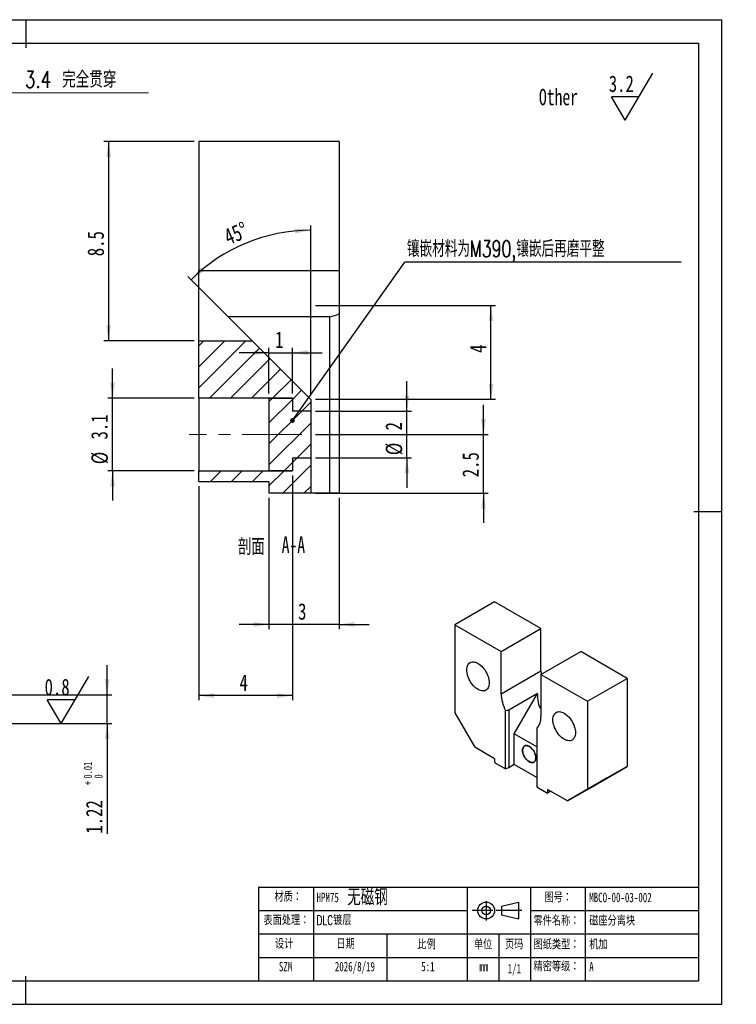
# Model space of a CAD drawing. Header units: millimetres. Extents: x -8 to 300, y 0 to 210.
# Tile 2 of 2: x 147 to 300, y 0 to 210. Entities that reach past the tile are written whole.
import ezdxf

# ---------------------------------------------------------------- set-up
doc = ezdxf.new("R2010")
doc.units = ezdxf.units.MM
doc.linetypes.add('CENTERX2', pattern=[20.32, 12.7, -2.54, 2.54, -2.54])
doc.layers.add('中心线层', color=7, linetype='CENTERX2')
doc.layers.add('图框', color=7, linetype='Continuous')
for name, color, linetype, lineweight in [('文字层', 7, 'Continuous', 25), ('标注层', 7, 'Continuous', 25), ('符号标注层', 7, 'Continuous', 25)]:
    doc.layers.add(name, color=color, linetype=linetype, lineweight=lineweight)
doc.styles.add('SLDTEXTSTYLE0', font='TXT', dxfattribs={"width": 0.7, "bigfont": 'bigfont'})
doc.styles.add('SLDTEXTSTYLE1', font='TXT', dxfattribs={"width": 0.7})
doc.styles.add('SLDTEXTSTYLE2', font='TXT', dxfattribs={"width": 0.75, "bigfont": 'bigfont'})
doc.styles.add('SLDTEXTSTYLE3', font='TXT', dxfattribs={"width": 0.75})
doc.styles.add('SLDTEXTSTYLE4', font='TXT', dxfattribs={"width": 0.666667})
doc.dimstyles.new('SLDDIMSTYLE0', dxfattribs={"dimtxt": 3.5, "dimasz": 3.302, "dimexe": 0, "dimexo": 0.0625, "dimgap": 0.875, "dimtad": 1, "dimdec": 3, "dimlfac": 0.2, "dimrnd": 1e-09, "dimzin": 12, "dimdsep": 46, "dimtxsty": 'SLDTEXTSTYLE3', "dimsah": 1, "dimcen": 0.09, "dimadec": 0, "dimazin": 3, "dimtfac": 1, "dimtdec": 3, "dimtofl": 0, "dimtmove": 0, "dimatfit": 3, "dimfxl": 0, "dimfrac": 2, "dimtolj": 1, "dimtzin": 12, "dimarcsym": 0})
doc.dimstyles.new('SLDDIMSTYLE10', dxfattribs={"dimtxt": 0.18, "dimasz": 1.016, "dimexe": 0, "dimexo": 0.0625, "dimgap": 0, "dimtad": 0, "dimtih": 1, "dimtoh": 1, "dimdec": 0, "dimrnd": 1e-09, "dimzin": 0, "dimdsep": 46, "dimtxsty": 'Standard', "dimblk1": 'DOT', "dimblk2": 'DOT', "dimsah": 1, "dimcen": 0.09, "dimadec": 0, "dimazin": 0, "dimtfac": 1.016, "dimtdec": 0, "dimtofl": 0, "dimtmove": 0, "dimatfit": 3, "dimldrblk": 'DOT', "dimfxl": 0, "dimfrac": 2, "dimtolj": 1, "dimtzin": 0, "dimarcsym": 0})
doc.dimstyles.new('SLDDIMSTYLE2', dxfattribs={"dimtxt": 3.5, "dimasz": 3.302, "dimexe": 0, "dimexo": 0.0625, "dimgap": 0.875, "dimtad": 0, "dimtih": 1, "dimtoh": 1, "dimdec": 1, "dimlfac": 0.2, "dimrnd": 1e-09, "dimzin": 12, "dimdsep": 46, "dimtxsty": 'SLDTEXTSTYLE3', "dimsah": 1, "dimcen": 0, "dimadec": 0, "dimazin": 3, "dimtfac": 1, "dimtdec": 3, "dimtofl": 0, "dimtmove": 0, "dimatfit": 3, "dimfxl": 0, "dimfrac": 2, "dimtolj": 1, "dimtzin": 12, "dimarcsym": 0})
doc.dimstyles.new('SLDDIMSTYLE3', dxfattribs={"dimtxt": 3.5, "dimasz": 3.302, "dimexe": 0, "dimexo": 0.0625, "dimgap": 0.875, "dimtad": 1, "dimdec": 4, "dimlfac": 0.2, "dimzin": 12, "dimdsep": 46, "dimtxsty": 'SLDTEXTSTYLE3', "dimsah": 1, "dimcen": 0.09, "dimadec": 3, "dimazin": 3, "dimtfac": 1, "dimtdec": 3, "dimtofl": 0, "dimtmove": 0, "dimatfit": 3, "dimfxl": 0, "dimfrac": 2, "dimtolj": 1, "dimtzin": 12, "dimarcsym": 0})
doc.dimstyles.new('SLDDIMSTYLE5', dxfattribs={"dimtxt": 3.5, "dimasz": 3.302, "dimexe": 0, "dimexo": 0.0625, "dimgap": 0.875, "dimtad": 1, "dimdec": 3, "dimlfac": 0.2, "dimrnd": 1e-09, "dimzin": 12, "dimdsep": 46, "dimtxsty": 'SLDTEXTSTYLE3', "dimsah": 1, "dimcen": 0.09, "dimadec": 0, "dimazin": 3, "dimtfac": 1, "dimtdec": 3, "dimtmove": 0, "dimatfit": 0, "dimfxl": 0, "dimfrac": 2, "dimtolj": 1, "dimtzin": 12, "dimarcsym": 0})
doc.dimstyles.new('SLDDIMSTYLE7', dxfattribs={"dimtxt": 3.5, "dimasz": 3.302, "dimexe": 0, "dimexo": 0.0625, "dimgap": 0.875, "dimtad": 1, "dimlfac": 0.2, "dimrnd": 1e-09, "dimzin": 12, "dimdsep": 46, "dimtxsty": 'SLDTEXTSTYLE3', "dimsah": 1, "dimcen": 0.09, "dimadec": 0, "dimazin": 3, "dimtol": 1, "dimtp": 0.01, "dimtfac": 1, "dimtmove": 0, "dimatfit": 0, "dimfxl": 0, "dimfrac": 2, "dimtolj": 1, "dimarcsym": 0})

# ---------------------------------------------------------------- blocks, each defined once
blk = doc.blocks.new('块1')
at = {"layer": '图框'}
for p, q in [((234.58, 92.12), (234.58, 85.23)), ((240.05, 90.27), (246.05, 91.77)), ((246.05, 91.77), (246.05, 85.77)), ((229.6, 88.84), (236.93, 88.84)), ((238.14, 88.84), (247.34, 88.84)), ((240.05, 90.27), (240.05, 87.27)), ((240.05, 87.27), (246.05, 85.77))]:
    blk.add_line(p, q, dxfattribs=at)
for radius in [3, 1.5]:
    blk.add_circle((234.58, 88.77), radius, dxfattribs=at)
blk = doc.blocks.new('SW_SFSYMBOL_0')
at = {"layer": '符号标注层', "color": 0}
for p, q in [((3.51, -5), (9.41, 5)), ((3.51, -5), (0.57, 0)), ((6.46, 0), (0.57, 0))]:
    blk.add_line(p, q, dxfattribs=at)
at = {"layer": '符号标注层', "color": 0, "insert": (0, 4.51), "char_height": 3.5, "attachment_point": 1, "style": 'SLDTEXTSTYLE3'}
blk.add_mtext('3.2', dxfattribs=at)
blk = doc.blocks.new('_D_2')
at = {"color": 7, "linetype": 'Continuous', "lineweight": 0}
for p, q in [((117.88, 171.62), (132.66, 194.43)), ((132.66, 194.43), (174.66, 194.43))]:
    blk.add_line(p, q, dxfattribs=at)
at = {"color": 7, "linetype": 'Continuous', "lineweight": 18}
blk.add_solid([(117.88, 171.62), (120.1, 174.11), (119.25, 174.66)], dxfattribs=at)
at = {"color": 7, "linetype": 'Continuous', "lineweight": 18, "char_height": 3.5, "attachment_point": 1}
for s, insert, style in [('3.4 完全贯穿', (148.26, 198.99), 'SLDTEXTSTYLE2'), ('2 x', (134.25, 198.99), 'SLDTEXTSTYLE4'), ('%%c', (141.66, 198.94), 'SLDTEXTSTYLE3')]:
    blk.add_mtext(s, dxfattribs=dict(at, insert=insert, style=style))
blk = doc.blocks.new('_D_17')
at = {"layer": '标注层'}
for p, q in [((165.81, 66.01), (165.81, 72.36)), ((128.22, 66.01), (166.81, 66.01)), ((165.81, 59.91), (165.81, 66.01)), ((89.47, 59.91), (166.81, 59.91)), ((165.81, 59.91), (165.81, 36.39))]:
    blk.add_line(p, q, dxfattribs=at)
for points in [[(165.81, 66.01), (166.31, 69.32), (165.3, 69.32)], [(165.81, 59.91), (165.3, 56.61), (166.31, 56.61)]]:
    blk.add_solid(points, dxfattribs=at)
at = {"layer": '标注层', "attachment_point": 1, "rotation": 90, "style": 'SLDTEXTSTYLE3'}
for s, insert, char_height in [('0.01', (160.83, 48.15), 1.75), ('0', (163.09, 48.15), 1.75), ('+', (160.83, 46.73), 1.75), ('1.22', (161.29, 36.39), 3.5)]:
    blk.add_mtext(s, dxfattribs=dict(at, insert=insert, char_height=char_height))
blk = doc.blocks.new('SW_SFSYMBOL_1')
at = {"layer": '符号标注层', "color": 0}
for p, q in [((3.51, -5), (9.41, 5)), ((3.51, -5), (0.57, 0)), ((6.46, 0), (0.57, 0))]:
    blk.add_line(p, q, dxfattribs=at)
at = {"layer": '符号标注层', "color": 0, "insert": (0, 4.51), "char_height": 3.5, "attachment_point": 1, "style": 'SLDTEXTSTYLE3'}
blk.add_mtext('0.8', dxfattribs=at)
blk = doc.blocks.new('_D_18')
at = {"layer": '标注层'}
for p, q in [((229.78, 126.53), (229.78, 132.88)), ((210.25, 126.53), (230.78, 126.53)), ((229.78, 116.53), (229.78, 126.53)), ((210.25, 116.53), (230.78, 116.53)), ((229.78, 116.53), (229.78, 110.18))]:
    blk.add_line(p, q, dxfattribs=at)
for points in [[(229.78, 126.53), (230.29, 129.83), (229.27, 129.83)], [(229.78, 116.53), (229.27, 113.23), (230.29, 113.23)]]:
    blk.add_solid(points, dxfattribs=at)
at = {"layer": '标注层', "char_height": 3.5, "attachment_point": 1, "rotation": 90, "style": 'SLDTEXTSTYLE3'}
for s, insert in [('2', (225.21, 122.4)), ('%%c', (225.27, 117.12))]:
    blk.add_mtext(s, dxfattribs=dict(at, insert=insert))
blk = doc.blocks.new('_D_19')
at = {"layer": '标注层'}
for p, q in [((246.13, 121.53), (246.13, 127.88)), ((210.25, 121.53), (247.13, 121.53)), ((246.13, 109.03), (246.13, 121.53)), ((210.25, 109.03), (247.13, 109.03)), ((246.13, 109.03), (246.13, 102.68))]:
    blk.add_line(p, q, dxfattribs=at)
for points in [[(246.13, 121.53), (246.64, 124.83), (245.62, 124.83)], [(246.13, 109.03), (245.62, 105.73), (246.64, 105.73)]]:
    blk.add_solid(points, dxfattribs=at)
at = {"layer": '标注层', "insert": (241.62, 112.4), "char_height": 3.5, "attachment_point": 1, "rotation": 90, "style": 'SLDTEXTSTYLE3'}
blk.add_mtext('2.5', dxfattribs=at)
blk = doc.blocks.new('_D_20')
at = {"layer": '标注层'}
for p, q in [((210.25, 149.03), (248.72, 149.03)), ((247.72, 129.03), (247.72, 149.03)), ((210.25, 129.03), (248.72, 129.03))]:
    blk.add_line(p, q, dxfattribs=at)
for points in [[(247.72, 149.03), (247.22, 145.73), (248.23, 145.73)], [(247.72, 129.03), (248.23, 132.33), (247.22, 132.33)]]:
    blk.add_solid(points, dxfattribs=at)
at = {"layer": '标注层', "insert": (243.21, 138.93), "char_height": 3.5, "attachment_point": 1, "rotation": 90, "style": 'SLDTEXTSTYLE3'}
blk.add_mtext('4', dxfattribs=at)
blk = doc.blocks.new('_D_21')
at = {"layer": '标注层'}
for p, q in [((209.25, 130.03), (209.25, 166.09)), ((208.54, 129.74), (183.05, 155.23))]:
    blk.add_line(p, q, dxfattribs=at)
blk.add_arc((209.25, 129.03), 36.06, 90, 135, dxfattribs=at)
for points in [[(209.25, 165.09), (205.93, 165.44), (205.97, 164.43)], [(183.75, 154.53), (186.53, 156.38), (185.85, 157.13)]]:
    blk.add_solid(points, dxfattribs=at)
at = {"layer": '标注层', "insert": (190.36, 165.11), "char_height": 3.5, "attachment_point": 1, "rotation": 22.6743, "style": 'SLDTEXTSTYLE3'}
blk.add_mtext('45°', dxfattribs=at)
blk = doc.blocks.new('_D_22')
at = {"layer": '标注层'}
for p, q in [((184.35, 184.03), (165.13, 184.03)), ((166.13, 184.03), (166.13, 141.53)), ((184.35, 141.53), (165.13, 141.53))]:
    blk.add_line(p, q, dxfattribs=at)
for points in [[(166.13, 184.03), (165.62, 180.73), (166.64, 180.73)], [(166.13, 141.53), (166.64, 144.83), (165.62, 144.83)]]:
    blk.add_solid(points, dxfattribs=at)
at = {"layer": '标注层', "insert": (161.62, 159.55), "char_height": 3.5, "attachment_point": 1, "rotation": 90, "style": 'SLDTEXTSTYLE3'}
blk.add_mtext('8.5', dxfattribs=at)
blk = doc.blocks.new('_D_23')
at = {"layer": '标注层'}
for p, q in [((200.35, 108.03), (200.35, 80.03)), ((215.35, 108.03), (215.35, 80.03)), ((200.35, 81.03), (194, 81.03)), ((215.35, 81.03), (200.35, 81.03)), ((215.35, 81.03), (221.7, 81.03))]:
    blk.add_line(p, q, dxfattribs=at)
for points in [[(200.35, 81.03), (197.05, 81.54), (197.05, 80.52)], [(215.35, 81.03), (218.65, 80.52), (218.65, 81.54)]]:
    blk.add_solid(points, dxfattribs=at)
at = {"layer": '标注层', "insert": (206.56, 85.54), "char_height": 3.5, "attachment_point": 1, "style": 'SLDTEXTSTYLE3'}
blk.add_mtext('3', dxfattribs=at)
blk = doc.blocks.new('_D_24')
at = {"layer": '标注层'}
for p, q in [((166.97, 129.28), (166.97, 135.63)), ((184.35, 129.28), (165.97, 129.28)), ((166.97, 113.78), (166.97, 129.28)), ((184.35, 113.78), (165.97, 113.78)), ((166.97, 113.78), (166.97, 107.43))]:
    blk.add_line(p, q, dxfattribs=at)
for points in [[(166.97, 129.28), (167.48, 132.58), (166.46, 132.58)], [(166.97, 113.78), (166.46, 110.48), (167.48, 110.48)]]:
    blk.add_solid(points, dxfattribs=at)
at = {"layer": '标注层', "char_height": 3.5, "attachment_point": 1, "rotation": 90, "style": 'SLDTEXTSTYLE3'}
for s, insert in [('3.1', (162.4, 120.46)), ('%%c', (162.46, 115.19))]:
    blk.add_mtext(s, dxfattribs=dict(at, insert=insert))
blk = doc.blocks.new('_D_25')
at = {"layer": '标注层'}
for p, q in [((205.35, 112.78), (205.35, 64.84)), ((185.35, 110.53), (185.35, 64.84)), ((205.35, 65.84), (185.35, 65.84))]:
    blk.add_line(p, q, dxfattribs=at)
for points in [[(185.35, 65.84), (188.65, 65.33), (188.65, 66.34)], [(205.35, 65.84), (202.05, 66.34), (202.05, 65.33)]]:
    blk.add_solid(points, dxfattribs=at)
at = {"layer": '标注层', "insert": (194.06, 70.35), "char_height": 3.5, "attachment_point": 1, "style": 'SLDTEXTSTYLE3'}
blk.add_mtext('4', dxfattribs=at)
blk = doc.blocks.new('_D_26')
at = {"layer": '标注层'}
for p, q in [((200.35, 138.98), (194, 138.98)), ((200.35, 130.28), (200.35, 139.98)), ((200.35, 138.98), (205.35, 138.98)), ((205.35, 130.28), (205.35, 139.98)), ((205.35, 138.98), (211.7, 138.98))]:
    blk.add_line(p, q, dxfattribs=at)
for points in [[(200.35, 138.98), (197.05, 139.49), (197.05, 138.47)], [(205.35, 138.98), (208.65, 138.47), (208.65, 139.49)]]:
    blk.add_solid(points, dxfattribs=at)
at = {"layer": '标注层', "insert": (201.66, 143.49), "char_height": 3.5, "attachment_point": 1, "style": 'SLDTEXTSTYLE3'}
blk.add_mtext('1', dxfattribs=at)
blk = doc.blocks.new('SW_NOTE_0_1')
at = {"layer": '文字层', "color": 0}
blk.add_line((58.99, 0), (0, 0), dxfattribs=at)
at = {"layer": '文字层', "color": 0, "insert": (0.44, 4.59), "char_height": 3.5, "attachment_point": 1, "style": 'SLDTEXTSTYLE0'}
blk.add_mtext('镶嵌材料为M390,镶嵌后再磨平整', dxfattribs=at)
blk = doc.blocks.new('_Dot')
at = {"color": 0, "linetype": 'ByBlock', "lineweight": -2}
blk.add_line((-0.5, 0), (-1, 0), dxfattribs=at)
at = {"color": 0, "linetype": 'ByBlock', "const_width": 0.5}
blk.add_lwpolyline([(-0.25, 0, 1), (0.25, 0, 1)], format="xyb", close=True, dxfattribs=at)

msp = doc.modelspace()

# ---------------------------------------------------------------- hatches: boundary and pattern name
at = {"layer": '文字层', "linetype": 'Continuous', "lineweight": 18}
h = msp.add_hatch(dxfattribs=at)
h.set_pattern_fill('ANSI31', color=256, angle=3e-322, style=0)
h.paths.add_polyline_path([(209.25, 126.52857), (209.25, 129.02857), (196.75, 141.52857), (185.35, 141.52857), (185.35, 129.27857), (205.35, 129.27857), (205.35, 126.52857)], flags=0)
h = msp.add_hatch(dxfattribs=at)
h.set_pattern_fill('ANSI31', color=256, angle=3e-322, style=0)
h.paths.add_polyline_path([(205.35, 129.27857), (200.35, 129.27857), (200.35, 113.77857), (205.35, 113.77857), (205.35, 116.52857), (209.25, 116.52857), (209.25, 126.52857), (205.35, 126.52857)], flags=0)
h = msp.add_hatch(dxfattribs=at)
h.set_pattern_fill('ANSI31', color=256, angle=3e-322, style=0)
h.paths.add_polyline_path([(185.35, 111.52857), (200.35, 111.52857), (200.35, 109.02857), (209.25, 109.02857), (209.25, 116.52857), (205.35, 116.52857), (205.35, 113.77857), (185.35, 113.77857)], flags=0)

# ---------------------------------------------------------------- linework, layer by layer
at = {"color": 7, "linetype": 'Continuous', "lineweight": 25}
for p, q in [((215.35, 184.02857), (185.35, 184.02857)), ((185.35, 184.02857), (185.35, 156.52857)), ((215.35, 184.02857), (215.35, 156.52857)), ((185.35, 156.52857), (215.35, 156.52857)), ((185.35, 141.52857), (185.35, 156.52857)), ((215.35, 156.52857), (215.35, 147.24996)), ((215.35, 147.24996), (215.35, 109.02857)), ((213.35, 146.607), (191.67157, 146.607)), ((191.67157, 146.607), (196.75, 141.52857)), ((213.35, 109.02857), (213.35, 146.607)), ((185.35, 141.52857), (196.75, 141.52857)), ((185.35, 129.27857), (185.35, 141.52857)), ((209.25, 129.02857), (196.75, 141.52857)), ((205.35, 129.27857), (185.35, 129.27857)), ((185.35, 129.27857), (185.35, 113.77857)), ((200.35, 129.27857), (205.35, 129.27857)), ((200.35, 129.27857), (200.35, 113.77857)), ((205.35, 129.27857), (205.35, 126.52857)), ((209.25, 129.02857), (209.25, 126.52857)), ((209.25, 126.52857), (205.35, 126.52857)), ((209.25, 126.52857), (209.25, 116.52857)), ((205.35, 116.52857), (205.35, 113.77857)), ((205.35, 116.52857), (209.25, 116.52857)), ((209.25, 116.52857), (209.25, 109.02857)), ((185.35, 113.77857), (205.35, 113.77857)), ((185.35, 111.52857), (185.35, 113.77857)), ((205.35, 113.77857), (200.35, 113.77857)), ((185.35, 111.52857), (200.35, 111.52857)), ((200.35, 111.52857), (200.35, 109.02857)), ((209.25, 109.02857), (200.35, 109.02857)), ((213.35, 109.02857), (209.25, 109.02857)), ((215.35, 109.02857), (213.35, 109.02857)), ((248.49336, 85.84713), (240.00808, 80.94868)), ((258.39286, 80.13228), (248.49336, 85.84713)), ((240.00808, 80.94868), (249.90758, 75.23383)), ((240.00808, 80.94868), (240.00808, 62.16824)), ((249.90758, 75.23383), (258.39286, 80.13228)), ((258.39286, 71.15033), (258.39286, 80.13228)), ((249.90758, 66.25188), (249.90758, 75.23383)), ((258.39286, 70.33538), (266.87814, 75.23383)), ((276.77763, 69.51897), (266.87814, 75.23383)), ((249.90758, 66.25188), (258.39286, 71.15033)), ((258.39286, 70.33538), (258.39286, 61.35343)), ((258.39286, 70.33538), (268.29235, 64.62052)), ((268.29235, 64.62052), (276.77763, 69.51897)), ((276.77763, 69.51897), (276.77763, 50.73853)), ((257.66551, 66.26528), (251.53392, 62.72559)), ((252.69358, 57.65364), (257.66551, 66.26528)), ((268.29235, 64.62052), (268.29235, 45.84008)), ((240.00808, 62.16824), (244.25072, 54.81978)), ((250.81666, 50.2128), (250.81666, 62.69653)), ((251.53392, 62.72559), (251.53392, 50.45186)), ((257.48377, 58.84769), (257.48377, 46.36396)), ((257.48377, 54.88832), (252.69358, 57.65364)), ((252.69358, 51.12131), (252.69358, 57.65364)), ((248.49336, 52.37055), (244.25072, 54.81978)), ((248.49336, 52.37055), (248.49336, 51.55401)), ((248.49336, 51.55401), (250.81666, 50.2128)), ((251.53392, 50.45186), (250.81666, 50.2128)), ((252.69358, 51.12131), (251.53392, 50.45186)), ((257.48377, 48.35599), (252.69358, 51.12131)), ((268.29235, 45.84008), (276.77763, 50.73853)), ((276.77763, 50.73853), (272.53499, 48.28851)), ((257.48377, 46.36396), (259.80707, 45.02275)), ((272.53499, 48.28851), (264.04971, 43.39006)), ((259.80707, 45.83929), (259.80707, 45.02275)), ((264.04971, 43.39006), (259.80707, 45.83929)), ((260.51429, 45.43102), (259.80707, 45.02275)), ((264.04971, 43.39006), (268.29235, 45.84008))]:
    msp.add_line(p, q, dxfattribs=at)
at = {"color": 7, "linetype": 'Continuous', "lineweight": 25, "flags": 128}
for points in [[(242.55367, 71.31374), (242.56878, 71.61585), (242.61394, 71.89671), (242.68858, 72.15279), (242.79175, 72.38086), (242.92217, 72.57806), (243.07818, 72.7419), (243.25783, 72.87033), (243.45886, 72.96174), (243.67874, 73.01496), (243.9147, 73.02934), (244.16378, 73.00468), (244.42285, 72.94131), (244.68865, 72.84002), (244.95783, 72.70209), (245.22701, 72.52923), (245.4928, 72.32364), (245.75187, 72.0879), (246.00096, 71.82497), (246.23692, 71.53815), (246.4568, 71.23106), (246.65783, 70.90755), (246.83748, 70.5717), (246.99349, 70.22773), (247.1239, 69.87996), (247.22708, 69.53277), (247.30171, 69.19052), (247.34687, 68.85752), (247.36199, 68.53795), (247.34687, 68.23584), (247.30171, 67.95498), (247.22708, 67.6989), (247.1239, 67.47083), (246.99349, 67.27364), (246.83748, 67.10979), (246.65783, 66.98136), (246.4568, 66.88996), (246.23692, 66.83673), (246.00096, 66.82236), (245.75187, 66.84701), (245.4928, 66.91038), (245.22701, 67.01167), (244.95783, 67.14961), (244.68865, 67.32246), (244.42285, 67.52805), (244.16378, 67.76379), (243.9147, 68.02673), (243.67874, 68.31354), (243.45886, 68.62063), (243.25783, 68.94414), (243.07818, 69.27999), (242.92217, 69.62396), (242.79175, 69.97173), (242.68858, 70.31892), (242.61394, 70.66117), (242.56878, 70.99417), (242.55367, 71.31374)], [(258.39286, 71.15033), (258.409, 70.71401), (258.44371, 70.36473)], [(260.93844, 60.70044), (260.95356, 61.00255), (260.99872, 61.28341), (261.07336, 61.53948), (261.17653, 61.76756), (261.30694, 61.96475), (261.46295, 62.1286), (261.6426, 62.25703), (261.84363, 62.34843), (262.06351, 62.40165), (262.29948, 62.41603), (262.54856, 62.39138), (262.80763, 62.32801), (263.07342, 62.22672), (263.3426, 62.08878), (263.61179, 61.91593), (263.87758, 61.71034), (264.13665, 61.47459), (264.38573, 61.21166), (264.6217, 60.92485), (264.84158, 60.61775), (265.0426, 60.29425), (265.22225, 59.9584), (265.37827, 59.61443), (265.50868, 59.26666), (265.61185, 58.91947), (265.68649, 58.57722), (265.73165, 58.24421), (265.74677, 57.92465), (265.73165, 57.62253), (265.68649, 57.34167), (265.61185, 57.0856), (265.50868, 56.85753), (265.37827, 56.66033), (265.22225, 56.49649), (265.0426, 56.36805), (264.84158, 56.27665), (264.6217, 56.22343), (264.38573, 56.20905), (264.13665, 56.2337), (263.87758, 56.29707), (263.61179, 56.39836), (263.3426, 56.5363), (263.07342, 56.70915), (262.80763, 56.91474), (262.54856, 57.15049), (262.29948, 57.41342), (262.06351, 57.70024), (261.84363, 58.00733), (261.6426, 58.33083), (261.46295, 58.66668), (261.30694, 59.01066), (261.17653, 59.35843), (261.07336, 59.70562), (260.99872, 60.04787), (260.95356, 60.38087), (260.93844, 60.70044)], [(254.46134, 54.18351), (254.47641, 54.41259), (254.52131, 54.61938), (254.59506, 54.79949), (254.69611, 54.94906), (254.82229, 55.06492), (254.97092, 55.1446), (255.13884, 55.18639), (255.32245, 55.1894), (255.51786, 55.15358), (255.72088, 55.07968), (255.92721, 54.96927), (256.13243, 54.82473), (256.33218, 54.64911), (256.5222, 54.44617), (256.69843, 54.22023), (256.85713, 53.97611), (256.9949, 53.71901), (257.10882, 53.45441), (257.19646, 53.18795), (257.25594, 52.9253), (257.286, 52.67208), (257.286, 52.43366), (257.25594, 52.21514), (257.19646, 52.02117), (257.10882, 51.85589), (256.9949, 51.72282), (256.85713, 51.62479), (256.69843, 51.5639), (256.5222, 51.54144), (256.33218, 51.55788), (256.13243, 51.61289), (255.92721, 51.70529), (255.72088, 51.83311), (255.51786, 51.99362), (255.32245, 52.1834), (255.13884, 52.39841), (254.97092, 52.63407), (254.82229, 52.88535), (254.69611, 53.1469), (254.59506, 53.41314), (254.52131, 53.6784), (254.47641, 53.93703), (254.46134, 54.18351)], [(257.28977, 52.55069), (257.2747, 52.79717), (257.22981, 53.0558), (257.15605, 53.32106), (257.05501, 53.5873), (256.92882, 53.84885), (256.78019, 54.10013), (256.61228, 54.33579), (256.42866, 54.5508), (256.23326, 54.74058), (256.03023, 54.90109), (255.82391, 55.02891), (255.61868, 55.12131), (255.41894, 55.17632), (255.22892, 55.19276), (255.05268, 55.1703), (254.89399, 55.10941), (254.75621, 55.01138), (254.64229, 54.87831), (254.55466, 54.71303), (254.49518, 54.51906), (254.46512, 54.30054), (254.46512, 54.06212), (254.49518, 53.80889), (254.55466, 53.54625), (254.64229, 53.27979), (254.75621, 53.01519), (254.89399, 52.75809), (255.05268, 52.51397), (255.22892, 52.28803), (255.41894, 52.08509), (255.61868, 51.90947), (255.82391, 51.76492), (256.03023, 51.65452), (256.23326, 51.58062), (256.42866, 51.5448), (256.61228, 51.54781), (256.78019, 51.5896), (256.92882, 51.66928), (257.05501, 51.78514), (257.15605, 51.93471), (257.22981, 52.11482), (257.2747, 52.32161), (257.28977, 52.55069)]]:
    msp.add_lwpolyline(points, dxfattribs=at)
at = {"color": 7, "linetype": 'Continuous', "lineweight": 25}
for centre, radius, start, end in [((258.2096, 66.48076), 8.30517, 181.5792434, 207.1066331), ((255.11599, 61.1245), 3.28485, 316.1220394, 3.9963313)]:
    msp.add_arc(centre, radius, start, end, dxfattribs=at)
for centre, major_axis, ratio, start_param, end_param in [((171.36443, 156.52857), (55.98076, 0), 0.267949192, 5.560451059, 5.616258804), ((263.65373, 69.28892), (4.24281, 7.34837), 0.577334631, 2.293571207, 2.857839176), ((266.59121, 70.98469), (20.01731, 7.04731), 0.218402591, 3.731779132, 3.787586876)]:
    msp.add_ellipse(centre, major_axis=major_axis, ratio=ratio, start_param=start_param, end_param=end_param, dxfattribs=at)
at = {"layer": '中心线层', "linetype": 'CENTERX2', "lineweight": 18}
msp.add_line((207.35, 121.52857), (183.35, 121.52857), dxfattribs=at)
at = {"layer": '图框'}
for p, q in [((-0.00657, 209.99938), (296.99343, 209.99938)), ((148.49343, 209.99938), (148.49343, 203.99938)), ((296.99343, -0.00062), (296.99343, 209.99938)), ((4.99343, 204.99938), (291.99343, 204.99938)), ((291.99343, 204.99938), (291.99343, 4.99938)), ((296.99343, 104.99938), (290.99343, 104.99938)), ((198.10106, 24.99938), (291.99343, 24.99938)), ((198.10106, 24.99938), (198.10106, 4.99938)), ((209.85772, 24.99938), (209.85772, 4.99938)), ((242.67609, 24.99938), (242.67609, 4.99938)), ((256.14042, 24.99938), (256.14042, 4.99938)), ((267.8353, 24.99938), (267.8353, 4.99938)), ((198.10106, 19.99938), (242.67609, 19.99938)), ((256.14042, 19.99938), (291.99343, 19.99938)), ((198.10106, 14.99938), (291.99343, 14.99938)), ((225.47551, 14.99938), (225.47551, 4.99938)), ((249.40807, 14.99938), (249.40807, 4.99938)), ((198.10106, 9.99938), (291.99343, 9.99938)), ((4.99343, 4.99938), (291.99343, 4.99938)), ((148.49343, -0.00062), (148.49343, 5.99938)), ((158.37301, 4.99938), (291.99343, 4.99938)), ((-0.00657, -0.00062), (296.99343, -0.00062))]:
    msp.add_line(p, q, dxfattribs=at)

# ---------------------------------------------------------------- block references
at = {"color": 7, "linetype": 'Continuous', "xscale": 0.6, "yscale": 0.6, "zscale": 0.6}
msp.add_blockref('块1', (105.94121, -33.26053), dxfattribs=at)
at = {"layer": '文字层'}
msp.add_blockref('SW_NOTE_0_1', (229.34, 158.3), dxfattribs=at)
at = {"layer": '符号标注层'}
for name, p in [('SW_SFSYMBOL_0', (272.86662, 193.5771)), ('SW_SFSYMBOL_1', (152.46228, 64.91459))]:
    msp.add_blockref(name, p, dxfattribs=at)

# ---------------------------------------------------------------- texts
at = {"layer": '图框', "char_height": 2}
for s, insert, attachment_point, style in [('材质：', (201.50006, 23.90434), 1, 'SLDTEXTSTYLE0'), ('HPM75', (210.49845, 23.78437), 1, 'SLDTEXTSTYLE1'), ('图号：', (259.13544, 23.78437), 1, 'SLDTEXTSTYLE0'), ('MBCO-00-03-002', (268.69282, 23.78437), 1, 'SLDTEXTSTYLE1'), ('表面处理：', (199.1695, 18.91799), 1, 'SLDTEXTSTYLE0'), ('DLC镀层', (210.49845, 18.91799), 1, 'SLDTEXTSTYLE0'), ('零件名称：', (256.80488, 18.79802), 1, 'SLDTEXTSTYLE0'), ('磁座分离块', (268.69282, 18.79802), 1, 'SLDTEXTSTYLE0'), ('设计', (201.62237, 13.86225), 1, 'SLDTEXTSTYLE0'), ('日期', (214.75186, 13.86225), 1, 'SLDTEXTSTYLE0'), ('比例', (231.99775, 13.74228), 1, 'SLDTEXTSTYLE0'), ('单位', (244.10474, 13.74228), 1, 'SLDTEXTSTYLE0'), ('页码', (250.7053, 13.74228), 1, 'SLDTEXTSTYLE0'), ('图纸类型：', (256.80488, 13.74228), 1, 'SLDTEXTSTYLE0'), ('机加', (268.69282, 13.74228), 1, 'SLDTEXTSTYLE0'), ('SZM', (203.89459, 9.0472), 2, 'SLDTEXTSTYLE1'), ('2026/8/19', (218.68552, 9.0472), 2, 'SLDTEXTSTYLE1'), ('5:1', (234.26998, 9.0472), 2, 'SLDTEXTSTYLE1'), ('mm', (245.27141, 9.0472), 1, 'SLDTEXTSTYLE1'), ('1/1', (251.29003, 8.6018), 1, 'SLDTEXTSTYLE1'), ('精密等级：', (256.80488, 9.0472), 1, 'SLDTEXTSTYLE0'), ('A', (268.69282, 9.0472), 1, 'SLDTEXTSTYLE1')]:
    msp.add_mtext(s, dxfattribs=dict(at, insert=insert, attachment_point=attachment_point, style=style))
at = {"layer": '文字层', "char_height": 3.5}
for s, insert, attachment_point, style in [('Other', (257.96623, 195.24958), 1, 'SLDTEXTSTYLE1'), ('剖面', (196.57535, 99.33823), 2, 'SLDTEXTSTYLE2'), ('A-A', (205.56111, 99.79031), 2, 'SLDTEXTSTYLE1'), ('无磁钢', (217.04216, 24.60828), 1, 'SLDTEXTSTYLE2')]:
    msp.add_mtext(s, dxfattribs=dict(at, insert=insert, attachment_point=attachment_point, style=style))

# ---------------------------------------------------------------- dimensions: what is measured, and where the dimension line sits
at = {"color": 7, "linetype": 'Continuous', "lineweight": 18}
dim = msp.add_diameter_dim_2p(p1=(101.56305, 146.44124), p2=(117.8798, 171.6159), text='2 x <> 完全贯穿\\P', dimstyle='SLDDIMSTYLE2', dxfattribs=at)
dim.commit()
dim.dimension.update_dxf_attribs({"geometry": '_D_2', "text_midpoint": (154.45645, 197.23106), "dimtype": 163})
at = {"layer": '标注层'}
for base, p1, p2, dimstyle, picture, middle in [((163.35, 141.52857), (185.35, 184.02857), (185.35, 141.52857), 'SLDDIMSTYLE0', '_D_22', (163.35, 162.77857)), ((244.94634, 149.02857), (209.25, 129.02857), (209.25, 149.02857), 'SLDDIMSTYLE0', '_D_20', (244.94634, 140.22156)), ((243.35, 121.52857), (209.25, 109.02857), (209.25, 121.52857), 'SLDDIMSTYLE5', '_D_19', (243.35, 115.63344)), ((165.80512, 66.01484), (88.47143, 59.91484), (127.22143, 66.01484), 'SLDDIMSTYLE7', '_D_17', (165.80512, 44.53159))]:
    dim = msp.add_linear_dim(base=base, p1=p1, p2=p2, angle=90, dimstyle=dimstyle, dxfattribs=at)
    dim.commit()
    dim.dimension.update_dxf_attribs({"geometry": picture, "text_midpoint": middle, "dimtype": 160})
dim = msp.add_angular_dim_2l(base=(195.45125, 162.3417), line1=((244.60534, 93.67323), (209.25, 129.02857)), line2=((209.25, 79.02857), (209.25, 129.02857)), dimstyle='SLDDIMSTYLE3', dxfattribs=at)
dim.commit()
dim.dimension.update_dxf_attribs({"geometry": '_D_21', "text_midpoint": (195.35, 162.29958), "dimtype": 162})
for base, p1, p2, dimstyle, picture, middle in [((205.35, 138.97943), (200.35, 129.27857), (205.35, 129.27857), 'SLDDIMSTYLE5', '_D_26', (202.95202, 138.97943)), ((185.35, 65.83527), (205.35, 113.77857), (185.35, 111.52857), 'SLDDIMSTYLE0', '_D_25', (195.35, 65.83527)), ((200.35, 83.8067), (215.35, 109.02857), (200.35, 109.02857), 'SLDDIMSTYLE5', '_D_23', (207.85, 83.8067))]:
    dim = msp.add_linear_dim(base=base, p1=p1, p2=p2, dimstyle=dimstyle, dxfattribs=at)
    dim.commit()
    dim.dimension.update_dxf_attribs({"geometry": picture, "text_midpoint": middle, "dimtype": 160})
for base, p1, p2, picture, middle in [((166.96744, 129.27857), (185.35, 113.77857), (185.35, 129.27857), '_D_24', (166.96744, 121.05714)), ((229.77941, 126.52857), (209.25, 116.52857), (209.25, 126.52857), '_D_18', (229.77941, 121.05714))]:
    dim = msp.add_linear_dim(base=base, p1=p1, p2=p2, angle=90, text='%%c<>', dimstyle='SLDDIMSTYLE5', dxfattribs=at)
    dim.commit()
    dim.dimension.update_dxf_attribs({"geometry": picture, "text_midpoint": middle, "dimtype": 160})

# ---------------------------------------------------------------- leaders
at = {"layer": '文字层'}
msp.add_leader([(205.36011, 124.51573), (229.34, 158.3)], dimstyle='SLDDIMSTYLE10', dxfattribs=at)

doc.saveas('drawing.dxf')
